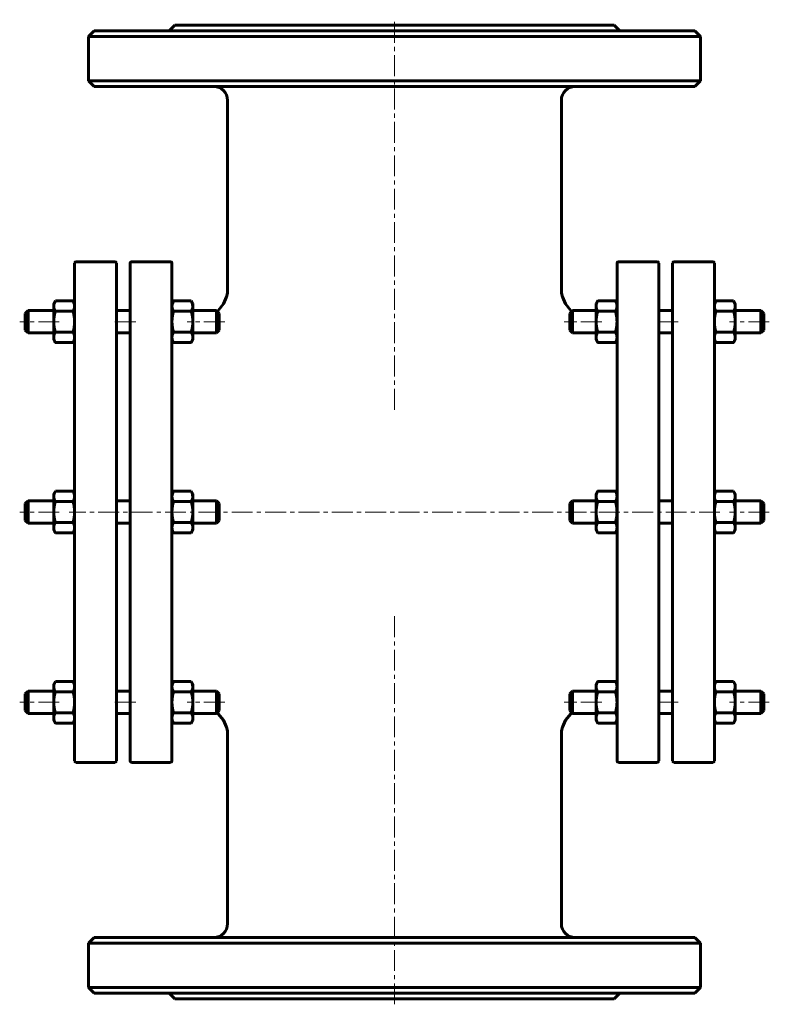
# Model space of a CAD drawing. Header units: millimetres. Extents: x 244 to 514, y -20 to 334.
import ezdxf

# ---------------------------------------------------------------- set-up
doc = ezdxf.new("R2010")
doc.units = ezdxf.units.MM
doc.linetypes.add('K5LT_AXLED', pattern=[12, 7.5, -1.5, 1.5, -1.5])
doc.linetypes.add('K5LT_BASIC', pattern=[0])
doc.layers.add('Системный слой (1)', color=7, linetype='Continuous', true_color=0x6c6c6c)

# ---------------------------------------------------------------- blocks, each defined once
blk = doc.blocks.new('U0')
at = {"layer": 'Системный слой (1)', "linetype": 'K5LT_BASIC', "lineweight": 60}
for p, q in [((501.41, 232.08), (501.08, 232.74)), ((501.08, 232.74), (501.08, 232.74)), ((501.6, 231.47), (501.41, 232.08)), ((501.66, 230.87), (501.6, 231.47))]:
    blk.add_line(p, q, dxfattribs=at)
blk = doc.blocks.new('U1')
at = {"layer": 'Системный слой (1)', "linetype": 'K5LT_BASIC', "lineweight": 60}
for p, q in [((494.23, 231.47), (494.16, 230.87)), ((494.42, 232.08), (494.23, 231.47)), ((494.74, 232.74), (494.42, 232.08)), ((494.74, 232.74), (494.74, 232.74))]:
    blk.add_line(p, q, dxfattribs=at)
blk = doc.blocks.new('U2')
at = {"layer": 'Системный слой (1)', "linetype": 'K5LT_BASIC', "lineweight": 60}
for p, q in [((263.91, 95.25), (263.58, 95.91)), ((263.58, 95.91), (263.58, 95.91)), ((264.1, 94.64), (263.91, 95.25)), ((264.16, 94.04), (264.1, 94.64))]:
    blk.add_line(p, q, dxfattribs=at)
blk = doc.blocks.new('U3')
at = {"layer": 'Системный слой (1)', "linetype": 'K5LT_BASIC', "lineweight": 60}
for p, q in [((257.24, 95.91), (256.92, 95.25)), ((257.24, 95.91), (257.24, 95.91)), ((256.73, 94.64), (256.66, 94.04)), ((256.92, 95.25), (256.73, 94.64))]:
    blk.add_line(p, q, dxfattribs=at)
blk = doc.blocks.new('U4')
at = {"layer": 'Системный слой (1)', "linetype": 'K5LT_BASIC', "lineweight": 60}
for p, q in [((263.91, 163.67), (263.58, 164.33)), ((263.58, 164.33), (263.58, 164.33)), ((264.1, 163.05), (263.91, 163.67)), ((264.16, 162.46), (264.1, 163.05))]:
    blk.add_line(p, q, dxfattribs=at)
blk = doc.blocks.new('U5')
at = {"layer": 'Системный слой (1)', "linetype": 'K5LT_BASIC', "lineweight": 60}
for p, q in [((256.73, 163.05), (256.66, 162.46)), ((256.92, 163.67), (256.73, 163.05)), ((257.24, 164.33), (256.92, 163.67)), ((257.24, 164.33), (257.24, 164.33))]:
    blk.add_line(p, q, dxfattribs=at)
blk = doc.blocks.new('U6')
at = {"layer": 'Системный слой (1)', "linetype": 'K5LT_BASIC', "lineweight": 60}
for p, q in [((299.23, 231.47), (299.16, 230.87)), ((299.42, 232.08), (299.23, 231.47)), ((299.74, 232.74), (299.42, 232.08)), ((299.74, 232.74), (299.74, 232.74))]:
    blk.add_line(p, q, dxfattribs=at)
blk = doc.blocks.new('U7')
at = {"layer": 'Системный слой (1)', "linetype": 'K5LT_BASIC', "lineweight": 60}
for p, q in [((306.41, 232.08), (306.08, 232.74)), ((306.08, 232.74), (306.08, 232.74)), ((306.6, 231.47), (306.41, 232.08)), ((306.66, 230.87), (306.6, 231.47))]:
    blk.add_line(p, q, dxfattribs=at)
blk = doc.blocks.new('U8')
at = {"layer": 'Системный слой (1)', "linetype": 'K5LT_BASIC', "lineweight": 60}
for p, q in [((501.41, 95.25), (501.08, 95.91)), ((501.08, 95.91), (501.08, 95.91)), ((501.6, 94.64), (501.41, 95.25)), ((501.66, 94.04), (501.6, 94.64))]:
    blk.add_line(p, q, dxfattribs=at)
blk = doc.blocks.new('U9')
at = {"layer": 'Системный слой (1)', "linetype": 'K5LT_BASIC', "lineweight": 60}
for p, q in [((494.74, 95.91), (494.42, 95.25)), ((494.74, 95.91), (494.74, 95.91)), ((494.23, 94.64), (494.16, 94.04)), ((494.42, 95.25), (494.23, 94.64))]:
    blk.add_line(p, q, dxfattribs=at)
blk = doc.blocks.new('U10')
at = {"layer": 'Системный слой (1)', "linetype": 'K5LT_BASIC', "lineweight": 60}
for p, q in [((263.91, 232.08), (263.58, 232.74)), ((263.58, 232.74), (263.58, 232.74)), ((264.1, 231.47), (263.91, 232.08)), ((264.16, 230.87), (264.1, 231.47))]:
    blk.add_line(p, q, dxfattribs=at)
blk = doc.blocks.new('U11')
at = {"layer": 'Системный слой (1)', "linetype": 'K5LT_BASIC', "lineweight": 60}
for p, q in [((256.73, 231.47), (256.66, 230.87)), ((256.92, 232.08), (256.73, 231.47)), ((257.24, 232.74), (256.92, 232.08)), ((257.24, 232.74), (257.24, 232.74))]:
    blk.add_line(p, q, dxfattribs=at)
blk = doc.blocks.new('U12')
at = {"layer": 'Системный слой (1)', "linetype": 'K5LT_BASIC', "lineweight": 60}
for p, q in [((299.23, 163.05), (299.16, 162.45)), ((299.42, 163.67), (299.23, 163.05)), ((299.74, 164.33), (299.42, 163.67)), ((299.74, 164.33), (299.74, 164.33))]:
    blk.add_line(p, q, dxfattribs=at)
blk = doc.blocks.new('U13')
at = {"layer": 'Системный слой (1)', "linetype": 'K5LT_BASIC', "lineweight": 60}
for p, q in [((306.41, 163.67), (306.08, 164.33)), ((306.08, 164.33), (306.08, 164.33)), ((306.6, 163.05), (306.41, 163.67)), ((306.66, 162.45), (306.6, 163.05))]:
    blk.add_line(p, q, dxfattribs=at)
blk = doc.blocks.new('U14')
at = {"layer": 'Системный слой (1)', "linetype": 'K5LT_BASIC', "lineweight": 60}
for p, q in [((494.23, 163.05), (494.16, 162.45)), ((494.42, 163.67), (494.23, 163.05)), ((494.74, 164.33), (494.42, 163.67)), ((494.74, 164.33), (494.74, 164.33))]:
    blk.add_line(p, q, dxfattribs=at)
blk = doc.blocks.new('U15')
at = {"layer": 'Системный слой (1)', "linetype": 'K5LT_BASIC', "lineweight": 60}
for p, q in [((501.41, 163.67), (501.08, 164.33)), ((501.08, 164.33), (501.08, 164.33)), ((501.6, 163.05), (501.41, 163.67)), ((501.66, 162.45), (501.6, 163.05))]:
    blk.add_line(p, q, dxfattribs=at)
blk = doc.blocks.new('U16')
at = {"layer": 'Системный слой (1)', "linetype": 'K5LT_BASIC', "lineweight": 60}
for p, q in [((315.81, 84.29), (315.4, 84.64)), ((317.72, 82), (315.81, 84.29)), ((318.79, 79.51), (317.72, 82)), ((319.07, 78.18), (318.79, 79.51)), ((319.14, 77.51), (319.07, 78.18)), ((319.16, 77.17), (319.14, 77.51)), ((319.16, 77), (319.16, 77.17)), ((319.16, 76.92), (319.16, 77)), ((319.16, 76.87), (319.16, 76.92)), ((319.16, 76.85), (319.16, 76.87)), ((319.16, 76.84), (319.16, 76.85)), ((319.16, 76.83), (319.16, 76.84)), ((319.16, 76.84), (319.16, 76.84)), ((319.16, 76.82), (319.16, 76.83)), ((319.16, 76.83), (319.16, 76.83)), ((319.16, 76.83), (319.16, 76.83)), ((319.16, 76.83), (319.16, 76.83)), ((319.16, 76.83), (319.16, 76.83)), ((319.16, 76.83), (319.16, 76.83)), ((319.16, 76.83), (319.16, 76.83)), ((319.16, 76.83), (319.16, 76.83))]:
    blk.add_line(p, q, dxfattribs=at)
blk = doc.blocks.new('U17')
at = {"layer": 'Системный слой (1)', "linetype": 'K5LT_BASIC', "lineweight": 60}
for p, q in [((439.53, 79.51), (440.61, 82)), ((440.61, 82), (442.51, 84.29)), ((442.51, 84.29), (442.93, 84.64)), ((439.19, 77.51), (439.26, 78.18)), ((439.26, 78.18), (439.53, 79.51)), ((439.16, 77), (439.17, 77.17)), ((439.16, 76.92), (439.16, 77)), ((439.16, 76.87), (439.16, 76.92)), ((439.16, 76.85), (439.16, 76.87)), ((439.16, 76.84), (439.16, 76.85)), ((439.16, 76.83), (439.16, 76.84)), ((439.16, 76.84), (439.16, 76.84)), ((439.16, 76.82), (439.16, 76.83)), ((439.16, 76.83), (439.16, 76.83)), ((439.16, 76.83), (439.16, 76.83)), ((439.16, 76.83), (439.16, 76.83)), ((439.16, 76.83), (439.16, 76.83)), ((439.16, 76.83), (439.16, 76.83)), ((439.16, 76.83), (439.16, 76.83)), ((439.16, 76.83), (439.16, 76.83)), ((439.17, 77.17), (439.19, 77.51))]:
    blk.add_line(p, q, dxfattribs=at)
blk = doc.blocks.new('U18')
at = {"layer": 'Системный слой (1)', "linetype": 'K5LT_BASIC', "lineweight": 60}
for p, q in [((318.8, 234.15), (317.74, 231.68)), ((319.07, 235.47), (318.8, 234.15)), ((319.14, 236.14), (319.07, 235.47)), ((319.16, 236.48), (319.14, 236.14)), ((319.16, 236.82), (319.16, 236.82)), ((319.16, 236.82), (319.16, 236.82)), ((319.16, 236.82), (319.16, 236.82)), ((319.16, 236.82), (319.16, 236.82)), ((319.16, 236.82), (319.16, 236.82)), ((319.16, 236.82), (319.16, 236.82)), ((319.16, 236.82), (319.16, 236.81)), ((319.16, 236.81), (319.16, 236.81)), ((319.16, 236.81), (319.16, 236.81)), ((319.16, 236.81), (319.16, 236.8)), ((319.16, 236.8), (319.16, 236.79)), ((319.16, 236.79), (319.16, 236.77)), ((319.16, 236.77), (319.16, 236.73)), ((319.16, 236.73), (319.16, 236.65)), ((319.16, 236.65), (319.16, 236.48)), ((317.74, 231.68), (315.84, 229.38)), ((315.84, 229.38), (315.4, 229.01))]:
    blk.add_line(p, q, dxfattribs=at)
blk = doc.blocks.new('U19')
at = {"layer": 'Системный слой (1)', "linetype": 'K5LT_BASIC', "lineweight": 60}
for p, q in [((439.16, 236.82), (439.16, 236.82)), ((439.16, 236.82), (439.16, 236.82)), ((439.16, 236.82), (439.16, 236.82)), ((439.16, 236.82), (439.16, 236.82)), ((439.16, 236.82), (439.16, 236.82)), ((439.16, 236.82), (439.16, 236.82)), ((439.16, 236.82), (439.16, 236.81)), ((439.16, 236.81), (439.16, 236.81)), ((439.16, 236.81), (439.16, 236.81)), ((439.16, 236.81), (439.16, 236.8)), ((439.16, 236.8), (439.16, 236.79)), ((439.16, 236.79), (439.16, 236.77)), ((439.16, 236.77), (439.16, 236.73)), ((439.16, 236.73), (439.16, 236.65)), ((439.16, 236.65), (439.17, 236.48)), ((439.17, 236.48), (439.19, 236.14)), ((439.19, 236.14), (439.26, 235.47)), ((439.26, 235.47), (439.53, 234.15)), ((439.53, 234.15), (440.59, 231.68)), ((440.59, 231.68), (442.49, 229.38)), ((442.49, 229.38), (442.93, 229.01))]:
    blk.add_line(p, q, dxfattribs=at)
blk = doc.blocks.new('U20')
at = {"layer": 'Системный слой (1)', "linetype": 'K5LT_BASIC', "lineweight": 60}
for p, q in [((306.41, 95.25), (306.08, 95.91)), ((306.08, 95.91), (306.08, 95.91)), ((306.6, 94.64), (306.41, 95.25)), ((306.66, 94.04), (306.6, 94.64))]:
    blk.add_line(p, q, dxfattribs=at)
blk = doc.blocks.new('U21')
at = {"layer": 'Системный слой (1)', "linetype": 'K5LT_BASIC', "lineweight": 60}
for p, q in [((299.74, 95.91), (299.42, 95.25)), ((299.74, 95.91), (299.74, 95.91)), ((299.23, 94.64), (299.16, 94.04)), ((299.42, 95.25), (299.23, 94.64))]:
    blk.add_line(p, q, dxfattribs=at)

msp = doc.modelspace()

# ---------------------------------------------------------------- linework, layer by layer
at = {"layer": 'Системный слой (1)', "linetype": 'K5LT_AXLED', "lineweight": 18}
for p, q in [((379.16, 193.55), (379.16, 333.82)), ((258.66, 225.24), (244.41, 225.24)), ((286.16, 225.24), (277.16, 225.24)), ((318.16, 225.24), (304.66, 225.24)), ((453.66, 225.24), (440.16, 225.24)), ((481.16, 225.24), (472.16, 225.24)), ((513.91, 225.24), (499.66, 225.24)), ((258.66, 156.82), (244.41, 156.82)), ((496.16, 156.82), (262.16, 156.82)), ((513.91, 156.82), (499.66, 156.82)), ((379.16, -20.18), (379.16, 120.09)), ((258.66, 88.41), (244.41, 88.41)), ((286.16, 88.41), (277.16, 88.41)), ((318.16, 88.41), (304.66, 88.41)), ((453.66, 88.41), (440.16, 88.41)), ((481.16, 88.41), (472.16, 88.41)), ((513.91, 88.41), (499.66, 88.41))]:
    msp.add_line(p, q, dxfattribs=at)
at = {"layer": 'Системный слой (1)', "linetype": 'K5LT_BASIC', "lineweight": 60}
for p, q in [((271.16, 329.82), (269.16, 327.82)), ((487.16, 329.82), (271.16, 329.82)), ((300.16, 331.82), (298.16, 329.82)), ((300.16, 331.82), (458.16, 331.82)), ((458.16, 331.82), (460.16, 329.82)), ((487.16, 329.82), (489.16, 327.82)), ((269.16, 311.82), (269.16, 327.82)), ((269.16, 327.82), (489.16, 327.82)), ((489.16, 311.82), (489.16, 327.82)), ((271.16, 309.82), (269.16, 311.82)), ((489.16, 311.82), (269.16, 311.82)), ((487.16, 309.82), (489.16, 311.82)), ((271.16, 309.82), (487.16, 309.82)), ((319.16, 236.82), (319.16, 304.82)), ((439.16, 236.82), (439.16, 304.82)), ((264.16, 67.32), (264.16, 246.32)), ((264.66, 246.82), (278.66, 246.82)), ((279.16, 246.32), (279.16, 67.32)), ((284.16, 67.32), (284.16, 246.32)), ((298.66, 246.82), (284.66, 246.82)), ((299.16, 246.32), (299.16, 67.32)), ((459.16, 246.32), (459.16, 67.32)), ((473.66, 246.82), (459.66, 246.82)), ((474.16, 67.32), (474.16, 246.32)), ((479.16, 246.32), (479.16, 67.32)), ((479.66, 246.82), (493.66, 246.82)), ((494.16, 67.32), (494.16, 246.32)), ((256.66, 231.74), (257.24, 232.74)), ((256.66, 230.87), (256.66, 231.74)), ((256.66, 225.24), (256.66, 230.87)), ((257.24, 232.74), (263.58, 232.74)), ((264.16, 231.74), (263.58, 232.74)), ((299.16, 231.74), (299.74, 232.74)), ((299.74, 232.74), (306.08, 232.74)), ((306.66, 231.74), (306.08, 232.74)), ((306.66, 231.74), (306.66, 230.87)), ((306.66, 230.87), (306.66, 225.24)), ((451.66, 231.74), (452.24, 232.74)), ((451.66, 230.87), (451.66, 231.74)), ((451.66, 225.24), (451.66, 230.87)), ((452.24, 232.74), (458.58, 232.74)), ((459.16, 231.74), (458.58, 232.74)), ((494.16, 231.74), (494.74, 232.74)), ((494.74, 232.74), (501.08, 232.74)), ((501.66, 231.74), (501.08, 232.74)), ((501.66, 231.74), (501.66, 230.87)), ((501.66, 230.87), (501.66, 225.24)), ((246.41, 228.24), (247.41, 229.24)), ((246.41, 222.24), (246.41, 228.24)), ((247.41, 229.24), (247.41, 221.24)), ((247.41, 229.24), (256.66, 229.24)), ((257.24, 229), (263.58, 229)), ((279.16, 229.24), (284.16, 229.24)), ((299.74, 229), (306.08, 229)), ((306.66, 229.24), (315.16, 229.24)), ((316.16, 228.24), (315.16, 229.24)), ((315.16, 221.24), (315.16, 229.24)), ((316.16, 228.24), (316.16, 222.24)), ((442.16, 228.24), (443.16, 229.24)), ((442.16, 228.24), (442.16, 222.24)), ((443.16, 221.24), (443.16, 229.24)), ((443.16, 229.24), (451.66, 229.24)), ((452.24, 228.99), (458.58, 228.99)), ((474.16, 229.24), (479.16, 229.24)), ((494.74, 229), (501.08, 229)), ((501.66, 229.24), (510.91, 229.24)), ((510.91, 229.24), (510.91, 221.24)), ((511.91, 228.24), (510.91, 229.24)), ((511.91, 222.24), (511.91, 228.24)), ((256.66, 219.61), (256.66, 225.24)), ((306.66, 225.24), (306.66, 219.61)), ((451.66, 219.61), (451.66, 225.24)), ((501.66, 225.24), (501.66, 219.61)), ((246.41, 222.24), (247.41, 221.24)), ((247.41, 221.24), (256.66, 221.24)), ((256.66, 218.74), (256.66, 219.61)), ((257.24, 221.49), (263.58, 221.49)), ((279.16, 221.24), (284.16, 221.24)), ((299.74, 221.49), (306.08, 221.49)), ((306.66, 221.24), (315.16, 221.24)), ((306.66, 219.61), (306.66, 218.74)), ((316.16, 222.24), (315.16, 221.24)), ((442.16, 222.24), (443.16, 221.24)), ((443.16, 221.24), (451.66, 221.24)), ((451.66, 218.74), (451.66, 219.61)), ((452.24, 221.49), (458.58, 221.49)), ((474.16, 221.24), (479.16, 221.24)), ((494.74, 221.49), (501.08, 221.49)), ((501.66, 221.24), (510.91, 221.24)), ((501.66, 219.61), (501.66, 218.74)), ((511.91, 222.24), (510.91, 221.24)), ((256.66, 218.74), (257.24, 217.74)), ((257.24, 217.73), (257.24, 217.74)), ((257.24, 217.73), (263.58, 217.73)), ((264.16, 218.74), (263.58, 217.74)), ((263.58, 217.74), (263.58, 217.73)), ((299.16, 218.74), (299.74, 217.74)), ((299.74, 217.73), (299.74, 217.74)), ((299.74, 217.73), (306.08, 217.73)), ((306.66, 218.74), (306.08, 217.74)), ((306.08, 217.74), (306.08, 217.73)), ((451.66, 218.74), (452.24, 217.73)), ((452.24, 217.73), (458.58, 217.73)), ((459.16, 218.74), (458.58, 217.73)), ((494.16, 218.74), (494.74, 217.74)), ((494.74, 217.73), (494.74, 217.74)), ((494.74, 217.73), (501.08, 217.73)), ((501.66, 218.74), (501.08, 217.74)), ((501.08, 217.74), (501.08, 217.73)), ((256.66, 163.32), (257.24, 164.33)), ((256.66, 162.46), (256.66, 163.32)), ((257.24, 164.33), (263.58, 164.33)), ((264.16, 163.32), (263.58, 164.33)), ((299.16, 163.32), (299.74, 164.33)), ((299.74, 164.33), (306.08, 164.33)), ((306.66, 163.32), (306.08, 164.33)), ((306.66, 163.32), (306.66, 162.45)), ((451.66, 163.32), (452.24, 164.33)), ((451.66, 162.45), (451.66, 163.32)), ((452.24, 164.33), (458.58, 164.33)), ((459.16, 163.32), (458.58, 164.33)), ((494.16, 163.32), (494.74, 164.33)), ((494.74, 164.33), (501.08, 164.33)), ((501.66, 163.32), (501.08, 164.33)), ((501.66, 163.32), (501.66, 162.45)), ((246.41, 159.82), (247.41, 160.82)), ((246.41, 153.82), (246.41, 159.82)), ((247.41, 160.82), (247.41, 152.82)), ((247.41, 160.82), (256.66, 160.82)), ((256.66, 156.83), (256.66, 162.46)), ((257.24, 160.58), (263.58, 160.58)), ((279.16, 160.82), (284.16, 160.82)), ((299.74, 160.58), (306.08, 160.58)), ((306.66, 162.45), (306.66, 156.83)), ((306.66, 160.82), (315.16, 160.82)), ((315.16, 152.82), (315.16, 160.82)), ((316.16, 159.82), (315.16, 160.82)), ((316.16, 159.82), (316.16, 153.82)), ((442.16, 159.82), (443.16, 160.82)), ((442.16, 159.82), (442.16, 153.82)), ((443.16, 152.82), (443.16, 160.82)), ((443.16, 160.82), (451.66, 160.82)), ((451.66, 156.82), (451.66, 162.45)), ((452.24, 160.58), (458.58, 160.58)), ((474.16, 160.82), (479.16, 160.82)), ((494.74, 160.58), (501.08, 160.58)), ((501.66, 162.45), (501.66, 156.83)), ((501.66, 160.82), (510.91, 160.82)), ((511.91, 159.82), (510.91, 160.82)), ((510.91, 160.82), (510.91, 152.82)), ((511.91, 153.82), (511.91, 159.82)), ((256.66, 151.2), (256.66, 156.83)), ((306.66, 156.83), (306.66, 151.2)), ((451.66, 151.19), (451.66, 156.82)), ((501.66, 156.83), (501.66, 151.2)), ((246.41, 153.82), (247.41, 152.82)), ((247.41, 152.82), (256.66, 152.82)), ((257.24, 153.08), (263.58, 153.08)), ((279.16, 152.82), (284.16, 152.82)), ((299.74, 153.07), (306.08, 153.07)), ((306.66, 152.82), (315.16, 152.82)), ((316.16, 153.82), (315.16, 152.82)), ((442.16, 153.82), (443.16, 152.82)), ((443.16, 152.82), (451.66, 152.82)), ((452.24, 153.07), (458.58, 153.07)), ((474.16, 152.82), (479.16, 152.82)), ((494.74, 153.07), (501.08, 153.07)), ((501.66, 152.82), (510.91, 152.82)), ((511.91, 153.82), (510.91, 152.82)), ((256.66, 150.32), (256.66, 151.2)), ((256.66, 150.32), (257.24, 149.32)), ((257.24, 149.32), (257.24, 149.32)), ((257.24, 149.32), (263.58, 149.32)), ((257.24, 149.32), (257.24, 149.32)), ((264.16, 150.32), (263.58, 149.32)), ((263.58, 149.32), (263.58, 149.32)), ((299.16, 150.32), (299.74, 149.32)), ((299.74, 149.32), (306.08, 149.32)), ((299.74, 149.32), (299.74, 149.32)), ((306.66, 150.32), (306.08, 149.32)), ((306.08, 149.32), (306.08, 149.32)), ((306.66, 151.2), (306.66, 150.32)), ((451.66, 150.32), (451.66, 151.19)), ((451.66, 150.32), (452.24, 149.32)), ((452.24, 149.32), (458.58, 149.32)), ((459.16, 150.32), (458.58, 149.32)), ((494.16, 150.32), (494.74, 149.32)), ((494.74, 149.32), (501.08, 149.32)), ((494.74, 149.32), (494.74, 149.32)), ((501.66, 150.32), (501.08, 149.32)), ((501.08, 149.32), (501.08, 149.32)), ((501.66, 151.2), (501.66, 150.32)), ((256.66, 94.91), (257.24, 95.91)), ((257.24, 95.91), (263.58, 95.91)), ((264.16, 94.91), (263.58, 95.91)), ((299.16, 94.91), (299.74, 95.91)), ((299.74, 95.91), (306.08, 95.91)), ((306.66, 94.91), (306.08, 95.91)), ((451.66, 94.91), (452.24, 95.91)), ((452.24, 95.91), (458.58, 95.91)), ((459.16, 94.91), (458.58, 95.91)), ((494.16, 94.91), (494.74, 95.91)), ((494.74, 95.91), (501.08, 95.91)), ((501.66, 94.91), (501.08, 95.91)), ((246.41, 91.41), (247.41, 92.41)), ((247.41, 92.41), (256.66, 92.41)), ((247.41, 92.41), (247.41, 84.41)), ((256.66, 94.04), (256.66, 94.91)), ((256.66, 88.41), (256.66, 94.04)), ((257.24, 92.17), (263.58, 92.17)), ((279.16, 92.41), (284.16, 92.41)), ((299.74, 92.16), (306.08, 92.16)), ((306.66, 94.91), (306.66, 94.04)), ((306.66, 94.04), (306.66, 88.41)), ((306.66, 92.41), (315.16, 92.41)), ((316.16, 91.41), (315.16, 92.41)), ((315.16, 84.41), (315.16, 92.41)), ((442.16, 91.41), (443.16, 92.41)), ((443.16, 92.41), (451.66, 92.41)), ((443.16, 84.41), (443.16, 92.41)), ((451.66, 94.04), (451.66, 94.91)), ((451.66, 88.41), (451.66, 94.04)), ((452.24, 92.16), (458.58, 92.16)), ((474.16, 92.41), (479.16, 92.41)), ((494.74, 92.16), (501.08, 92.16)), ((501.66, 94.91), (501.66, 94.04)), ((501.66, 94.04), (501.66, 88.41)), ((501.66, 92.41), (510.91, 92.41)), ((510.91, 92.41), (510.91, 84.41)), ((511.91, 91.41), (510.91, 92.41)), ((246.41, 85.41), (246.41, 91.41)), ((316.16, 91.41), (316.16, 85.41)), ((442.16, 91.41), (442.16, 85.41)), ((511.91, 85.41), (511.91, 91.41)), ((246.41, 85.41), (247.41, 84.41)), ((256.66, 82.78), (256.66, 88.41)), ((306.66, 88.41), (306.66, 82.78)), ((316.16, 85.41), (315.16, 84.41)), ((442.16, 85.41), (443.16, 84.41)), ((451.66, 82.78), (451.66, 88.41)), ((501.66, 88.41), (501.66, 82.78)), ((511.91, 85.41), (510.91, 84.41)), ((247.41, 84.41), (256.66, 84.41)), ((256.66, 81.91), (256.66, 82.78)), ((256.66, 81.91), (257.24, 80.91)), ((257.24, 84.66), (263.58, 84.66)), ((264.16, 81.91), (263.58, 80.91)), ((279.16, 84.41), (284.16, 84.41)), ((299.16, 81.91), (299.74, 80.9)), ((299.74, 84.66), (306.08, 84.66)), ((306.66, 81.91), (306.08, 80.9)), ((306.66, 84.41), (315.16, 84.41)), ((306.66, 82.78), (306.66, 81.91)), ((443.16, 84.41), (451.66, 84.41)), ((451.66, 81.91), (451.66, 82.78)), ((451.66, 81.91), (452.24, 80.9)), ((452.24, 84.65), (458.58, 84.65)), ((459.16, 81.91), (458.58, 80.9)), ((474.16, 84.41), (479.16, 84.41)), ((494.16, 81.91), (494.74, 80.9)), ((494.74, 84.66), (501.08, 84.66)), ((501.66, 81.91), (501.08, 80.9)), ((501.66, 84.41), (510.91, 84.41)), ((501.66, 82.78), (501.66, 81.91)), ((257.24, 80.9), (257.24, 80.91)), ((257.24, 80.9), (263.58, 80.9)), ((263.58, 80.91), (263.58, 80.9)), ((299.74, 80.9), (306.08, 80.9)), ((299.74, 80.9), (299.74, 80.9)), ((306.08, 80.9), (306.08, 80.9)), ((452.24, 80.9), (458.58, 80.9)), ((494.74, 80.9), (494.74, 80.9)), ((494.74, 80.9), (501.08, 80.9)), ((501.08, 80.9), (501.08, 80.9)), ((319.16, 8.82), (319.16, 76.82)), ((439.16, 8.82), (439.16, 76.82)), ((264.66, 66.82), (278.66, 66.82)), ((298.66, 66.82), (284.66, 66.82)), ((473.66, 66.82), (459.66, 66.82)), ((479.66, 66.82), (493.66, 66.82)), ((271.16, 3.82), (269.16, 1.82)), ((487.16, 3.82), (271.16, 3.82)), ((487.16, 3.82), (489.16, 1.82)), ((269.16, 1.82), (489.16, 1.82)), ((269.16, -14.18), (269.16, 1.82)), ((489.16, -14.18), (489.16, 1.82)), ((489.16, -14.18), (269.16, -14.18)), ((271.16, -16.18), (269.16, -14.18)), ((271.16, -16.18), (487.16, -16.18)), ((300.16, -18.18), (298.16, -16.18)), ((458.16, -18.18), (460.16, -16.18)), ((487.16, -16.18), (489.16, -14.18)), ((300.16, -18.18), (458.16, -18.18))]:
    msp.add_line(p, q, dxfattribs=at)
for centre, radius, start, end in [((314.16, 304.82), 5, 0, 90), ((444.16, 304.82), 5, 90, 180), ((264.66, 246.32), 0.5, 90, 180), ((278.66, 246.32), 0.5, 0, 90), ((284.66, 246.32), 0.5, 90, 180), ((298.66, 246.32), 0.5, 0, 90), ((459.66, 246.32), 0.5, 90, 180), ((473.66, 246.32), 0.5, 0, 90), ((479.66, 246.32), 0.5, 90, 180), ((493.66, 246.32), 0.5, 0, 90), ((264.66, 67.32), 0.5, 180, 270), ((278.66, 67.32), 0.5, 270, 0), ((284.66, 67.32), 0.5, 180, 270), ((298.66, 67.32), 0.5, 270, 0), ((459.66, 67.32), 0.5, 180, 270), ((473.66, 67.32), 0.5, 270, 0), ((479.66, 67.32), 0.5, 180, 270), ((493.66, 67.32), 0.5, 270, 0), ((314.16, 8.82), 5, 270, 0), ((444.16, 8.82), 5, 180, 270)]:
    msp.add_arc(centre, radius, start, end, dxfattribs=at)
for points in [[(256.66, 230.87), (256.66, 230), (257.24, 229)], [(263.58, 229), (264.16, 230), (264.16, 230.87)], [(299.16, 230.87), (299.16, 230), (299.74, 229)], [(306.08, 229), (306.66, 230), (306.66, 230.87)], [(452.24, 232.74), (451.66, 231.74), (451.66, 230.87)], [(451.66, 230.87), (451.66, 230), (452.24, 228.99)], [(459.16, 230.87), (459.16, 231.74), (458.58, 232.74)], [(458.58, 228.99), (459.16, 230), (459.16, 230.87)], [(494.16, 230.87), (494.16, 230), (494.74, 229)], [(501.08, 229), (501.66, 230), (501.66, 230.87)], [(257.24, 229), (256.66, 226.99), (256.66, 225.24)], [(264.16, 225.24), (264.16, 226.99), (263.58, 229)], [(299.74, 229), (299.16, 226.98), (299.16, 225.24)], [(306.66, 225.24), (306.66, 226.98), (306.08, 229)], [(452.24, 228.99), (451.66, 226.98), (451.66, 225.24)], [(459.16, 225.24), (459.16, 226.98), (458.58, 228.99)], [(494.74, 229), (494.16, 226.98), (494.16, 225.24)], [(501.66, 225.24), (501.66, 226.98), (501.08, 229)], [(256.66, 225.24), (256.66, 223.5), (257.24, 221.49)], [(263.58, 221.49), (264.16, 223.5), (264.16, 225.24)], [(299.16, 225.24), (299.16, 223.5), (299.74, 221.49)], [(306.08, 221.49), (306.66, 223.5), (306.66, 225.24)], [(451.66, 225.24), (451.66, 223.5), (452.24, 221.49)], [(458.58, 221.49), (459.16, 223.5), (459.16, 225.24)], [(494.16, 225.24), (494.16, 223.5), (494.74, 221.49)], [(501.08, 221.49), (501.66, 223.5), (501.66, 225.24)], [(257.24, 221.49), (256.66, 220.49), (256.66, 219.61)], [(256.66, 219.61), (256.66, 218.74), (257.24, 217.73)], [(264.16, 219.61), (264.16, 220.49), (263.58, 221.49)], [(263.58, 217.73), (264.16, 218.74), (264.16, 219.61)], [(299.74, 221.49), (299.16, 220.48), (299.16, 219.61)], [(299.16, 219.61), (299.16, 218.74), (299.74, 217.73)], [(306.66, 219.61), (306.66, 220.48), (306.08, 221.49)], [(306.08, 217.73), (306.66, 218.74), (306.66, 219.61)], [(452.24, 221.49), (451.66, 220.48), (451.66, 219.61)], [(451.66, 219.61), (451.66, 218.74), (452.24, 217.73)], [(459.16, 219.61), (459.16, 220.48), (458.58, 221.49)], [(458.58, 217.73), (459.16, 218.74), (459.16, 219.61)], [(494.74, 221.49), (494.16, 220.48), (494.16, 219.61)], [(494.16, 219.61), (494.16, 218.74), (494.74, 217.73)], [(501.66, 219.61), (501.66, 220.48), (501.08, 221.49)], [(501.08, 217.73), (501.66, 218.74), (501.66, 219.61)], [(452.24, 164.33), (451.66, 163.32), (451.66, 162.45)], [(459.16, 162.45), (459.16, 163.32), (458.58, 164.33)], [(256.66, 162.46), (256.66, 161.59), (257.24, 160.58)], [(257.24, 160.58), (256.66, 158.57), (256.66, 156.83)], [(263.58, 160.58), (264.16, 161.59), (264.16, 162.46)], [(264.16, 156.83), (264.16, 158.57), (263.58, 160.58)], [(299.16, 162.45), (299.16, 161.58), (299.74, 160.58)], [(299.74, 160.58), (299.16, 158.57), (299.16, 156.83)], [(306.08, 160.58), (306.66, 161.58), (306.66, 162.45)], [(306.66, 156.83), (306.66, 158.57), (306.08, 160.58)], [(451.66, 162.45), (451.66, 161.58), (452.24, 160.58)], [(452.24, 160.58), (451.66, 158.57), (451.66, 156.82)], [(458.58, 160.58), (459.16, 161.58), (459.16, 162.45)], [(459.16, 156.82), (459.16, 158.57), (458.58, 160.58)], [(494.16, 162.45), (494.16, 161.58), (494.74, 160.58)], [(494.74, 160.58), (494.16, 158.57), (494.16, 156.83)], [(501.08, 160.58), (501.66, 161.58), (501.66, 162.45)], [(501.66, 156.83), (501.66, 158.57), (501.08, 160.58)], [(256.66, 156.83), (256.66, 155.09), (257.24, 153.08)], [(263.58, 153.08), (264.16, 155.09), (264.16, 156.83)], [(299.16, 156.83), (299.16, 155.09), (299.74, 153.07)], [(306.08, 153.07), (306.66, 155.09), (306.66, 156.83)], [(451.66, 156.82), (451.66, 155.08), (452.24, 153.07)], [(458.58, 153.07), (459.16, 155.08), (459.16, 156.82)], [(494.16, 156.83), (494.16, 155.08), (494.74, 153.07)], [(501.08, 153.07), (501.66, 155.08), (501.66, 156.83)], [(257.24, 153.08), (256.66, 152.07), (256.66, 151.2)], [(264.16, 151.2), (264.16, 152.07), (263.58, 153.08)], [(299.74, 153.07), (299.16, 152.07), (299.16, 151.2)], [(306.66, 151.2), (306.66, 152.07), (306.08, 153.07)], [(452.24, 153.07), (451.66, 152.07), (451.66, 151.19)], [(459.16, 151.19), (459.16, 152.07), (458.58, 153.07)], [(494.74, 153.07), (494.16, 152.07), (494.16, 151.2)], [(501.66, 151.2), (501.66, 152.07), (501.08, 153.07)], [(256.66, 151.2), (256.66, 150.32), (257.24, 149.32)], [(263.58, 149.32), (264.16, 150.32), (264.16, 151.2)], [(299.16, 151.2), (299.16, 150.32), (299.74, 149.32)], [(306.08, 149.32), (306.66, 150.32), (306.66, 151.2)], [(451.66, 151.19), (451.66, 150.32), (452.24, 149.32)], [(458.58, 149.32), (459.16, 150.32), (459.16, 151.19)], [(494.16, 151.2), (494.16, 150.32), (494.74, 149.32)], [(501.08, 149.32), (501.66, 150.32), (501.66, 151.2)], [(452.24, 95.91), (451.66, 94.91), (451.66, 94.04)], [(459.16, 94.04), (459.16, 94.91), (458.58, 95.91)], [(256.66, 94.04), (256.66, 93.17), (257.24, 92.17)], [(257.24, 92.17), (256.66, 90.15), (256.66, 88.41)], [(263.58, 92.17), (264.16, 93.17), (264.16, 94.04)], [(264.16, 88.41), (264.16, 90.15), (263.58, 92.17)], [(299.16, 94.04), (299.16, 93.17), (299.74, 92.16)], [(299.74, 92.16), (299.16, 90.15), (299.16, 88.41)], [(306.08, 92.16), (306.66, 93.17), (306.66, 94.04)], [(306.66, 88.41), (306.66, 90.15), (306.08, 92.16)], [(451.66, 94.04), (451.66, 93.17), (452.24, 92.16)], [(452.24, 92.16), (451.66, 90.15), (451.66, 88.41)], [(458.58, 92.16), (459.16, 93.17), (459.16, 94.04)], [(459.16, 88.41), (459.16, 90.15), (458.58, 92.16)], [(494.16, 94.04), (494.16, 93.17), (494.74, 92.16)], [(494.74, 92.16), (494.16, 90.15), (494.16, 88.41)], [(501.08, 92.16), (501.66, 93.17), (501.66, 94.04)], [(501.66, 88.41), (501.66, 90.15), (501.08, 92.16)], [(256.66, 88.41), (256.66, 86.67), (257.24, 84.66)], [(263.58, 84.66), (264.16, 86.67), (264.16, 88.41)], [(299.16, 88.41), (299.16, 86.67), (299.74, 84.66)], [(306.08, 84.66), (306.66, 86.67), (306.66, 88.41)], [(451.66, 88.41), (451.66, 86.67), (452.24, 84.65)], [(458.58, 84.65), (459.16, 86.67), (459.16, 88.41)], [(494.16, 88.41), (494.16, 86.67), (494.74, 84.66)], [(501.08, 84.66), (501.66, 86.67), (501.66, 88.41)], [(257.24, 84.66), (256.66, 83.65), (256.66, 82.78)], [(256.66, 82.78), (256.66, 81.91), (257.24, 80.9)], [(264.16, 82.78), (264.16, 83.65), (263.58, 84.66)], [(263.58, 80.9), (264.16, 81.91), (264.16, 82.78)], [(299.74, 84.66), (299.16, 83.65), (299.16, 82.78)], [(299.16, 82.78), (299.16, 81.91), (299.74, 80.9)], [(306.66, 82.78), (306.66, 83.65), (306.08, 84.66)], [(306.08, 80.9), (306.66, 81.91), (306.66, 82.78)], [(452.24, 84.65), (451.66, 83.65), (451.66, 82.78)], [(451.66, 82.78), (451.66, 81.91), (452.24, 80.9)], [(459.16, 82.78), (459.16, 83.65), (458.58, 84.65)], [(458.58, 80.9), (459.16, 81.91), (459.16, 82.78)], [(494.74, 84.66), (494.16, 83.65), (494.16, 82.78)], [(494.16, 82.78), (494.16, 81.91), (494.74, 80.9)], [(501.66, 82.78), (501.66, 83.65), (501.08, 84.66)], [(501.08, 80.9), (501.66, 81.91), (501.66, 82.78)]]:
    msp.add_rational_spline(points, [1, 1.0379548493, 1], degree=2, dxfattribs=at)

# ---------------------------------------------------------------- block references
at = {"layer": 'Системный слой (1)'}
for name in ['U18', 'U19', 'U11', 'U10', 'U6', 'U7', 'U1', 'U0', 'U5', 'U4', 'U12', 'U13', 'U14', 'U15', 'U3', 'U2', 'U21', 'U20', 'U9', 'U8', 'U16', 'U17']:
    msp.add_blockref(name, (0, 0), dxfattribs=at)

doc.saveas('drawing.dxf')
